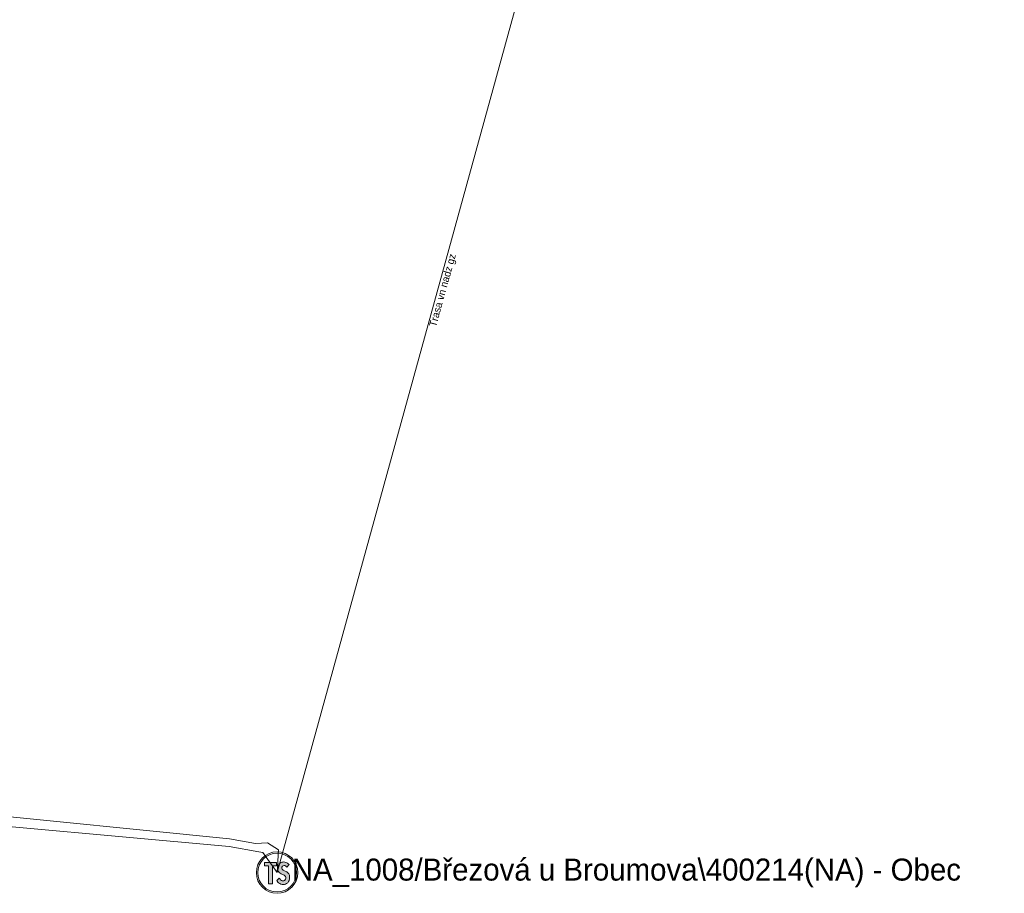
# Model space of a CAD drawing. Header units: millimetres. Extents: x -608062 to -607658, y -1001742 to -1001050.
# Tile 5 of 6: x -607742 to -607675, y -1001298 to -1001238. Entities that reach past the tile are written whole.
import ezdxf

# ---------------------------------------------------------------- set-up
doc = ezdxf.new("R2010")
doc.units = ezdxf.units.MM
doc.layers.add('nn_Podzemní', color=80, linetype='_EL_VEDENI_NN_PODZ')
doc.layers.add('vn_Nadzemní', color=10, linetype='_EL_VEDENI_VN_NADZ')
for name, color, linetype, lineweight in [('Popiskový text - Distribuční stanice - SJZ', 7, 'Continuous', 0), ('Popiskový text - Ostatní atributy Trasy', 7, 'Continuous', 0), ('Stanice', 7, 'Continuous', 0)]:
    doc.layers.add(name, color=color, linetype=linetype, lineweight=lineweight)
doc.styles.add('Styledgn001', font='dgn001.shx')
doc.linetypes.add('_EL_VEDENI_NN_PODZ', pattern='A,35,-15,[109,cadkon.shx,S=5,R=0,X=0,Y=0],-50', length=100)
doc.linetypes.add('_EL_VEDENI_VN_NADZ', pattern='A,10,-15,[110,cadkon.shx,S=5,R=0,X=0,Y=0],-50,10,-10', length=95)

# ---------------------------------------------------------------- blocks, each defined once
blk = doc.blocks.new('DGN_COMPLEXSHAPE')
at = {"layer": 'Stanice', "color": 7, "linetype": 'Continuous', "lineweight": 13}
for p, q in [((-607724.374, -1001295.41), (-607724.374, -1001295.41)), ((-607724.794, -1001295.892), (-607724.794, -1001295.892)), ((-607724.793, -1001295.789), (-607724.793, -1001295.789)), ((-607724.781, -1001295.966), (-607724.781, -1001295.966)), ((-607724.728, -1001295.601), (-607724.728, -1001295.601)), ((-607724.686, -1001296.12), (-607724.686, -1001296.12)), ((-607724.521, -1001295.86), (-607724.521, -1001295.86)), ((-607724.478, -1001295.698), (-607724.478, -1001295.698)), ((-607724.453, -1001295.948), (-607724.453, -1001295.948)), ((-607724.244, -1001295.689), (-607724.244, -1001295.689)), ((-607724.219, -1001296.068), (-607724.219, -1001296.068)), ((-607724.122, -1001295.495), (-607724.122, -1001295.495)), ((-607724.594, -1001296.636), (-607724.594, -1001296.636)), ((-607724.551, -1001296.215), (-607724.551, -1001296.215)), ((-607724.49, -1001296.693), (-607724.49, -1001296.693)), ((-607724.346, -1001296.313), (-607724.346, -1001296.313)), ((-607724.3, -1001296.644), (-607724.3, -1001296.644)), ((-607724.264, -1001296.397), (-607724.264, -1001296.397)), ((-607724.066, -1001296.186), (-607724.066, -1001296.186)), ((-607723.993, -1001296.366), (-607723.993, -1001296.366)), ((-607723.991, -1001296.57), (-607723.991, -1001296.57)), ((-607724.655, -1001296.881), (-607724.655, -1001296.881)), ((-607724.499, -1001296.94), (-607724.499, -1001296.94))]:
    blk.add_line(p, q, dxfattribs=at)
at = {"layer": 'Stanice', "color": 7, "linetype": 'Continuous', "lineweight": 13, "flags": 128}
for points in [[(-607724.219, -1001296.068), (-607724.292, -1001296.03), (-607724.371, -1001295.998), (-607724.415, -1001295.974), (-607724.453, -1001295.948)], [(-607724.244, -1001295.689), (-607724.161, -1001295.772), (-607724.024, -1001295.578), (-607724.081, -1001295.526), (-607724.122, -1001295.495)], [(-607724.594, -1001296.636), (-607724.637, -1001296.591), (-607724.67, -1001296.535), (-607724.696, -1001296.505), (-607724.863, -1001296.684), (-607724.787, -1001296.776), (-607724.73, -1001296.833), (-607724.655, -1001296.881)], [(-607724.551, -1001296.215), (-607724.468, -1001296.258), (-607724.399, -1001296.284), (-607724.346, -1001296.313)]]:
    blk.add_lwpolyline(points, dxfattribs=at)
at = {"layer": 'Stanice', "color": 7, "linetype": 'Continuous', "lineweight": 13}
for centre, radius, start, end in [((-607724.392, -1001295.785), 0.376, 87.33497, 128.89367), ((-607724.369, -1001295.756), 0.346, 67.15018, 90.84417), ((-607724.347, -1001295.791), 0.372, 52.79609, 72.36968), ((-607724.413, -1001295.847), 0.384, 171.29462, 186.72118), ((-607724.522, -1001295.882), 0.273, 182.15609, 198.03039), ((-607724.369, -1001295.829), 0.426, 147.60595, 174.62632), ((-607724.514, -1001295.908), 0.274, 192.3253, 230.92905), ((-607724.416, -1001295.791), 0.366, 125.33213, 148.61124), ((-607724.306, -1001295.72), 0.552, 226.47574, 243.72804), ((-607724.35, -1001295.819), 0.176, 136.4395, 193.28058), ((-607724.336, -1001295.788), 0.199, 201.15319, 233.89438), ((-607724.356, -1001295.827), 0.178, 51.0231, 133.25876), ((-607724.481, -1001296.568), 0.564, 42.64085, 62.34736), ((-607724.451, -1001296.498), 0.198, 223.90559, 258.80122), ((-607724.431, -1001296.525), 0.177, 250.74637, 318.02813), ((-607724.504, -1001296.548), 0.284, 32.06832, 55.93404), ((-607724.471, -1001296.493), 0.228, 318.59012, 24.90328), ((-607724.405, -1001296.535), 0.416, 301.77843, 355.14559), ((-607724.318, -1001296.392), 0.326, 4.63295, 39.31422), ((-607724.405, -1001296.473), 0.425, 346.82268, 14.60361), ((-607724.464, -1001296.611), 0.331, 234.73817, 263.93994), ((-607724.424, -1001296.422), 0.523, 261.76821, 297.00492)]:
    blk.add_arc(centre, radius, start, end, dxfattribs=at)
blk = doc.blocks.new('CEZ0035')
at = {"layer": 'Stanice', "linetype": 'Continuous'}
blk.add_hatch(color=7, dxfattribs=at).paths.add_polyline_path([(-0.849, 0.7), (-0.039, 0.7), (-0.039, 0.457), (-0.308, 0.457), (-0.308, -0.776), (-0.574, -0.776), (-0.574, 0.457), (-0.849, 0.457)])
h = blk.add_hatch(color=7, dxfattribs=at)
edge = h.paths.add_edge_path()
edge.add_line((0.593, 0.447), (0.593, 0.447))
edge.add_line((0.593, 0.447), (0.676, 0.364))
edge.add_line((0.676, 0.364), (0.813, 0.558))
edge.add_line((0.813, 0.558), (0.756, 0.61))
edge.add_line((0.756, 0.61), (0.715, 0.641))
edge.add_line((0.715, 0.641), (0.715, 0.641))
edge.add_arc((0.49, 0.345), 0.372, 52.79609, 72.36968)
edge.add_ellipse((0.468, 0.38), major_axis=(0.134, 0.319), ratio=1, start_angle=0, end_angle=23.69399)
edge.add_line((0.463, 0.726), (0.463, 0.726))
edge.add_ellipse((0.445, 0.351), major_axis=(0.017, 0.375), ratio=1, start_angle=0, end_angle=41.5587)
edge.add_arc((0.421, 0.345), 0.366, 125.33213, 148.61124)
edge.add_line((0.109, 0.535), (0.109, 0.535))
edge.add_arc((0.468, 0.307), 0.426, 147.60595, 174.62632)
edge.add_line((0.044, 0.347), (0.044, 0.347))
edge.add_arc((0.424, 0.289), 0.384, 171.29462, 186.72118)
edge.add_line((0.043, 0.244), (0.043, 0.244))
edge.add_arc((0.315, 0.254), 0.273, -177.84391, -161.96961)
edge.add_line((0.056, 0.17), (0.056, 0.17))
edge.add_ellipse((0.323, 0.228), major_axis=(-0.267, -0.058), ratio=1, start_angle=0, end_angle=38.60375)
edge.add_line((0.151, 0.016), (0.151, 0.016))
edge.add_arc((0.531, 0.416), 0.552, -133.52426, -116.27196)
edge.add_line((0.286, -0.079), (0.286, -0.079))
edge.add_line((0.286, -0.079), (0.369, -0.122))
edge.add_line((0.369, -0.122), (0.438, -0.148))
edge.add_line((0.438, -0.148), (0.491, -0.177))
edge.add_line((0.491, -0.177), (0.491, -0.177))
edge.add_arc((0.333, -0.412), 0.284, 32.06832, 55.93404, ccw=False)
edge.add_line((0.573, -0.261), (0.573, -0.261))
edge.add_ellipse((0.366, -0.357), major_axis=(-0.096, 0.207), ratio=1, start_angle=203.68684, end_angle=270, ccw=False)
edge.add_line((0.537, -0.508), (0.537, -0.508))
edge.add_arc((0.406, -0.389), 0.177, -109.25363, -41.97187, ccw=False)
edge.add_line((0.347, -0.557), (0.347, -0.557))
edge.add_ellipse((0.386, -0.362), major_axis=(-0.038, -0.194), ratio=1, start_angle=325.10437, end_angle=360, ccw=False)
edge.add_line((0.243, -0.5), (0.243, -0.5))
edge.add_line((0.243, -0.5), (0.2, -0.455))
edge.add_line((0.2, -0.455), (0.167, -0.399))
edge.add_line((0.167, -0.399), (0.141, -0.369))
edge.add_line((0.141, -0.369), (-0.026, -0.548))
edge.add_line((-0.026, -0.548), (0.05, -0.64))
edge.add_line((0.05, -0.64), (0.107, -0.697))
edge.add_line((0.107, -0.697), (0.182, -0.745))
edge.add_line((0.182, -0.745), (0.182, -0.745))
edge.add_arc((0.373, -0.475), 0.331, -125.26183, -96.06006)
edge.add_line((0.338, -0.804), (0.338, -0.804))
edge.add_arc((0.413, -0.286), 0.523, -98.23179, -62.99508)
edge.add_arc((0.432, -0.399), 0.416, -58.22157, -4.85441)
edge.add_line((0.846, -0.434), (0.846, -0.434))
edge.add_ellipse((0.432, -0.337), major_axis=(0.097, 0.414), ratio=1, start_angle=-90, end_angle=-62.21907)
edge.add_line((0.844, -0.23), (0.844, -0.23))
edge.add_arc((0.519, -0.256), 0.326, 4.63295, 39.31422)
edge.add_line((0.771, -0.05), (0.771, -0.05))
edge.add_arc((0.356, -0.432), 0.564, 42.64085, 62.34736)
edge.add_line((0.618, 0.068), (0.618, 0.068))
edge.add_line((0.618, 0.068), (0.545, 0.106))
edge.add_line((0.545, 0.106), (0.466, 0.138))
edge.add_line((0.466, 0.138), (0.422, 0.162))
edge.add_line((0.422, 0.162), (0.384, 0.188))
edge.add_line((0.384, 0.188), (0.384, 0.188))
edge.add_arc((0.501, 0.348), 0.199, -158.84681, -126.10562, ccw=False)
edge.add_line((0.316, 0.276), (0.316, 0.276))
edge.add_arc((0.487, 0.317), 0.176, -223.5605, -166.71942, ccw=False)
edge.add_line((0.359, 0.438), (0.359, 0.438))
edge.add_arc((0.481, 0.309), 0.178, 51.0231, 133.25876, ccw=False)
at = {"layer": 'Stanice', "color": 7, "linetype": 'Continuous', "lineweight": 13, "flags": 128}
blk.add_lwpolyline([(-0.849, 0.7), (-0.039, 0.7), (-0.039, 0.457), (-0.308, 0.457), (-0.308, -0.776), (-0.574, -0.776), (-0.574, 0.457), (-0.849, 0.457), (-0.849, 0.7)], dxfattribs=at)
at = {"layer": 'Stanice', "color": 7, "linetype": 'Continuous', "lineweight": 13}
for radius in [1.412, 1.32]:
    blk.add_circle((0, 0), radius, dxfattribs=at)
blk.add_blockref('DGN_COMPLEXSHAPE', (607724.837, 1001296.136), dxfattribs=at)

msp = doc.modelspace()

# ---------------------------------------------------------------- linework, layer by layer
at = {"layer": 'nn_Podzemní', "lineweight": 13, "ltscale": 100, "flags": 128}
for points in [[(-607808.09, -1001285.29), (-607789.7, -1001286.92), (-607783.53, -1001287.54), (-607768.76, -1001289.67), (-607746.2, -1001292.02), (-607728.08, -1001293.84), (-607726.31, -1001294.14), (-607725.5, -1001294.1), (-607724.73, -1001294.58), (-607724.837, -1001296.136)], [(-607724.837, -1001296.136), (-607725.81, -1001294.76), (-607726.08, -1001294.71), (-607728.1, -1001294.35), (-607749.69, -1001292.41), (-607768.95, -1001290.21), (-607775.07, -1001289.55), (-607783.62, -1001287.96)]]:
    msp.add_lwpolyline(points, dxfattribs=at)
at = {"layer": 'vn_Nadzemní', "lineweight": 13, "ltscale": 100, "flags": 128}
msp.add_lwpolyline([(-607724.837, -1001296.136), (-607702.66, -1001215.6)], dxfattribs=at)

# ---------------------------------------------------------------- block references
at = {"color": 7, "linetype": 'Continuous', "lineweight": 13}
msp.add_blockref('CEZ0035', (-607724.837, -1001296.136), dxfattribs=at)

# ---------------------------------------------------------------- texts
at = {"layer": 'Popiskový text - Distribuční stanice - SJZ', "color": 6, "linetype": 'Continuous', "lineweight": 0, "insert": (-607723.837, -1001297.131), "char_height": 1.5, "attachment_point": 7, "line_spacing_factor": 0.8, "style": 'Styledgn001'}
msp.add_mtext('{\\Fdgn000|c238;\\C6;NA_1008/Březová u Broumova\\\\400214(NA) - Obec}', dxfattribs=at)
at = {"layer": 'Popiskový text - Ostatní atributy Trasy', "linetype": 'Continuous', "lineweight": 0, "insert": (-607713.494, -1001256.448), "char_height": 0.5, "attachment_point": 5, "rotation": 74.60417, "line_spacing_factor": 0.8, "style": 'Styledgn001'}
msp.add_mtext('{\\Fdgn000|c238;\\C6;Trasa vn nadz gz}', dxfattribs=at)

doc.saveas('drawing.dxf')
